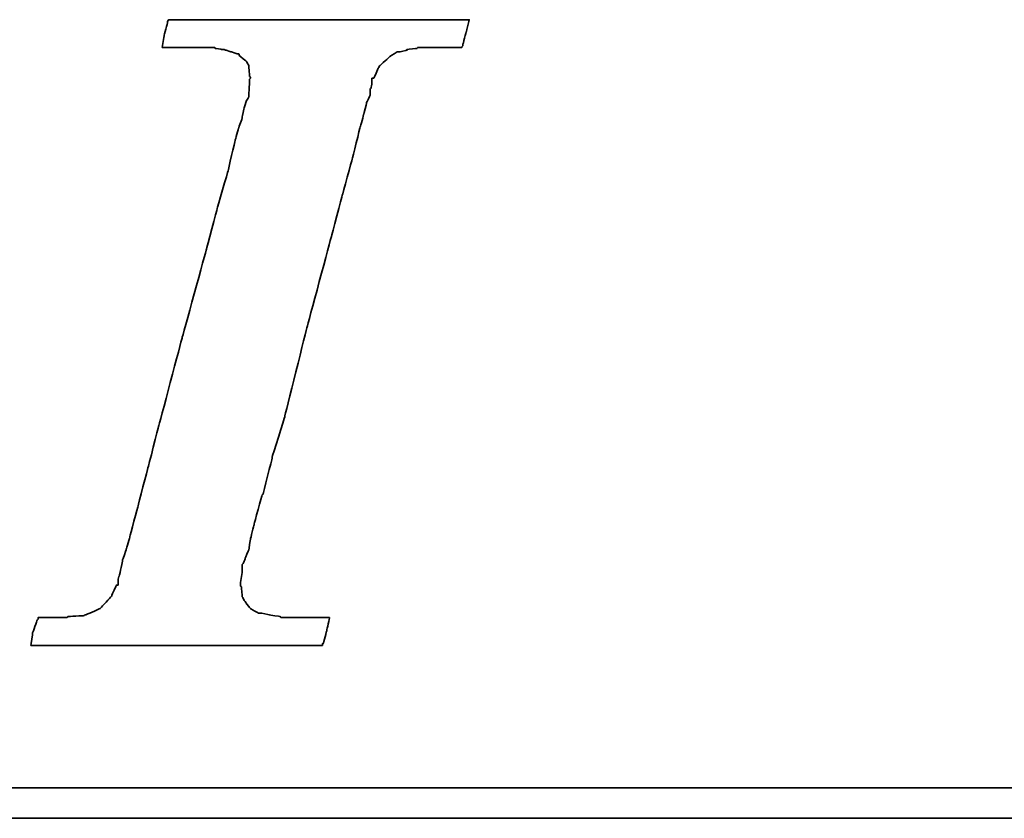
# Model space of a CAD drawing. Header units: millimetres. Extents: x 459 to 856, y -221 to -73.
# Tile 31 of 49: x 757.84 to 765.14, y -178.42 to -172.51. Entities that reach past the tile are written whole.
import ezdxf

# ---------------------------------------------------------------- set-up
doc = ezdxf.new("R2010")
doc.units = ezdxf.units.MM
doc.layers.add('DIM', color=4, linetype='CONTINUOUS')
doc.layers.add('layer 1', color=7, linetype='CONTINUOUS')

# ---------------------------------------------------------------- blocks, each defined once
blk = doc.blocks.new('TBI MOTION logo(完整正式版)')
at = {"layer": 'layer 1', "color": 22, "lineweight": 35}
for points, knots in [([(-40.59125, -7.94375), (-40.59125, -7.94375), (-40.97375, -7.94375), (-40.97375, -7.94375), (-40.97375, -7.94375), (-40.97375, -7.94375), (-41.38125, -7.94375), (-41.38125, -7.94375), (-41.38125, -7.94375), (-41.38125, -7.94375), (-41.54875, -7.94375), (-41.54875, -7.94375), (-41.54875, -7.94375), (-41.54875, -7.94375), (-41.59875, -7.94375), (-41.59875, -7.94375), (-41.59875, -7.94375), (-41.59875, -7.94375), (-41.88375, -7.94375), (-41.88375, -7.94375), (-41.88375, -7.94375), (-41.88375, -7.94375), (-41.90875, -7.91875), (-41.90875, -7.91875), (-41.90875, -7.91875), (-41.90875, -7.91875), (-42.19875, -7.87125), (-42.19875, -7.87125), (-42.19875, -7.87125), (-42.19875, -7.87125), (-42.43875, -7.82375), (-42.43875, -7.82375), (-42.43875, -7.82375), (-42.43875, -7.82375), (-42.45875, -7.82375), (-42.45875, -7.82375), (-42.45875, -7.82375), (-42.45875, -7.82375), (-42.48625, -7.82375), (-42.48625, -7.82375), (-42.48625, -7.82375), (-42.48625, -7.82375), (-42.67625, -7.72375), (-42.67625, -7.72375), (-42.67625, -7.72375), (-42.67625, -7.72375), (-42.70125, -7.70375), (-42.70125, -7.70375), (-42.70125, -7.70375), (-42.70125, -7.70375), (-42.72375, -7.67875), (-42.72375, -7.67875), (-42.72375, -7.67875), (-42.72375, -7.67875), (-42.86875, -7.48875), (-42.86875, -7.48875), (-42.86875, -7.48875), (-42.86875, -7.48875), (-42.89375, -7.43875), (-42.89375, -7.43875), (-42.89375, -7.43875), (-42.89375, -7.43875), (-42.91875, -7.38875), (-42.91875, -7.38875), (-42.91875, -7.38875), (-42.91875, -7.38875), (-42.93875, -7.12875), (-42.93875, -7.12875), (-42.93875, -7.12875), (-42.93875, -7.12875), (-42.96375, -7.10375), (-42.96375, -7.10375), (-42.96375, -7.10375), (-42.96375, -7.10375), (-42.96375, -7.05375), (-42.96375, -7.05375), (-42.96375, -7.05375), (-42.96375, -7.05375), (-42.96375, -7.00875), (-42.96375, -7.00875), (-42.96375, -7.00875), (-42.96375, -7.00875), (-42.91875, -6.69625), (-42.91875, -6.69625), (-42.91875, -6.69625), (-42.91875, -6.69625), (-42.91875, -6.62375), (-42.91875, -6.62375), (-42.91875, -6.62375), (-42.91875, -6.62375), (-42.91875, -6.59625), (-42.91875, -6.59625), (-42.91875, -6.59625), (-42.91875, -6.59625), (-42.91875, -6.57375), (-42.91875, -6.57375), (-42.91875, -6.57375), (-42.91875, -6.57375), (-42.91875, -6.52875), (-42.91875, -6.52875), (-42.91875, -6.52875), (-42.91875, -6.52875), (-42.89375, -6.50375), (-42.89375, -6.50375), (-42.89375, -6.50375), (-42.89375, -6.50375), (-42.84375, -6.38375), (-42.84375, -6.38375), (-42.84375, -6.38375), (-42.84375, -6.38375), (-42.84375, -6.35875), (-42.84375, -6.35875), (-42.84375, -6.35875), (-42.84375, -6.35875), (-42.74625, -6.14375), (-42.74625, -6.14375), (-42.74625, -6.14375), (-42.74625, -6.14375), (-42.70125, -5.85375), (-42.70125, -5.85375), (-42.70125, -5.85375), (-42.70125, -5.85375), (-42.60375, -5.47125), (-42.60375, -5.47125), (-42.60375, -5.47125), (-42.60375, -5.47125), (-42.60375, -5.44875), (-42.60375, -5.44875), (-42.60375, -5.44875), (-42.60375, -5.44875), (-42.38875, -4.67875), (-42.38875, -4.67875), (-42.38875, -4.67875), (-42.38875, -4.67875), (-42.36375, -4.65375), (-42.36375, -4.65375), (-42.36375, -4.65375), (-42.36375, -4.65375), (-42.12375, -3.69625), (-42.12375, -3.69625), (-42.12375, -3.69625), (-42.12375, -3.69625), (-42.12375, -3.67374), (-42.12375, -3.67374), (-42.12375, -3.67374), (-42.12375, -3.67374), (-41.78875, -2.59374), (-41.78875, -2.59374), (-41.78875, -2.59374), (-41.78875, -2.59374), (-41.18875, -0.19375), (-41.18875, -0.19375), (-41.18875, -0.19375), (-41.18875, -0.19375), (-40.54375, 2.20624), (-40.54375, 2.20624), (-40.54375, 2.20624), (-40.54375, 2.20624), (-40.25375, 3.30875), (-40.25375, 3.30875), (-40.25375, 3.30875), (-40.25375, 3.30875), (-39.98875, 4.27125), (-39.98875, 4.27125), (-39.98875, 4.27125), (-39.98875, 4.27125), (-39.77375, 5.13125), (-39.77375, 5.13125), (-39.77375, 5.13125), (-39.77375, 5.13125), (-39.67875, 5.47125), (-39.67875, 5.47125), (-39.67875, 5.47125), (-39.67875, 5.47125), (-39.60375, 5.75625), (-39.60375, 5.75625), (-39.60375, 5.75625), (-39.60375, 5.75625), (-39.60375, 5.78125), (-39.60375, 5.78125), (-39.60375, 5.78125), (-39.60375, 5.78125), (-39.50875, 5.97125), (-39.50875, 5.97125), (-39.50875, 5.97125), (-39.50875, 5.97125), (-39.50875, 6.13875), (-39.50875, 6.13875), (-39.50875, 6.13875), (-39.50875, 6.13875), (-39.48625, 6.16625), (-39.48625, 6.16625), (-39.48625, 6.16625), (-39.48625, 6.16625), (-39.46125, 6.28625), (-39.46125, 6.28625), (-39.46125, 6.28625), (-39.46125, 6.28625), (-39.46125, 6.42625), (-39.46125, 6.42625), (-39.46125, 6.42625), (-39.46125, 6.42625), (-39.41375, 6.42625), (-39.41375, 6.42625), (-39.41375, 6.42625), (-39.41375, 6.42625), (-39.29375, 6.69125), (-39.29375, 6.69125), (-39.29375, 6.69125), (-39.29375, 6.69125), (-39.26875, 6.74125), (-39.26875, 6.74125), (-39.26875, 6.74125), (-39.26875, 6.74125), (-39.24375, 6.76625), (-39.24375, 6.76625), (-39.24375, 6.76625), (-39.24375, 6.76625), (-38.98375, 7.00624), (-38.98375, 7.00624), (-38.98375, 7.00624), (-38.98375, 7.00624), (-38.95625, 7.02624), (-38.95625, 7.02624), (-38.95625, 7.02624), (-38.95625, 7.02624), (-38.78875, 7.12624), (-38.78875, 7.12624), (-38.78875, 7.12624), (-38.78875, 7.12624), (-38.76375, 7.12624), (-38.76375, 7.12624), (-38.76375, 7.12624), (-38.76375, 7.12624), (-38.74375, 7.12624), (-38.74375, 7.12624), (-38.74375, 7.12624), (-38.74375, 7.12624), (-38.52875, 7.17125), (-38.52875, 7.17125), (-38.52875, 7.17125), (-38.52875, 7.17125), (-38.52875, 7.19624), (-38.52875, 7.19624), (-38.52875, 7.19624), (-38.52875, 7.19624), (-38.50375, 7.19624), (-38.50375, 7.19624), (-38.50375, 7.19624), (-38.50375, 7.19624), (-38.26125, 7.21875), (-38.26125, 7.21875), (-38.26125, 7.21875), (-38.26125, 7.21875), (-38.23875, 7.24624), (-38.23875, 7.24624), (-38.23875, 7.24624), (-38.23875, 7.24624), (-38.21625, 7.24624), (-38.21625, 7.24624), (-38.21625, 7.24624), (-38.21625, 7.24624), (-38.18875, 7.24624), (-38.18875, 7.24624), (-38.18875, 7.24624), (-38.18875, 7.24624), (-37.90375, 7.24624), (-37.90375, 7.24624), (-37.90375, 7.24624), (-37.90375, 7.24624), (-37.85375, 7.24624), (-37.85375, 7.24624), (-37.85375, 7.24624), (-37.85375, 7.24624), (-37.75875, 7.24624), (-37.75875, 7.24624), (-37.75875, 7.24624), (-37.75875, 7.24624), (-37.42375, 7.24624), (-37.42375, 7.24624), (-37.42375, 7.24624), (-37.42375, 7.24624), (-37.08875, 7.24624), (-37.08875, 7.24624), (-37.08875, 7.24624), (-37.08875, 7.24624), (-37.06375, 7.24624), (-37.06375, 7.24624), (-37.06375, 7.24624), (-37.06375, 7.24624), (-37.06375, 7.26624), (-37.06375, 7.26624), (-37.06375, 7.26624), (-37.06375, 7.26624), (-37.03875, 7.29125), (-37.03875, 7.29125), (-37.03875, 7.29125), (-37.03875, 7.29125), (-37.03875, 7.31625), (-37.03875, 7.31625), (-37.03875, 7.31625), (-37.03875, 7.31625), (-36.94125, 7.67625), (-36.94125, 7.67625), (-36.94125, 7.67625), (-36.94125, 7.67625), (-36.86875, 7.98625), (-36.86875, 7.98625), (-36.86875, 7.98625), (-36.86875, 7.98625), (-36.98875, 7.98625), (-36.98875, 7.98625), (-36.98875, 7.98625), (-36.98875, 7.98625), (-37.42375, 7.98625), (-37.42375, 7.98625), (-37.42375, 7.98625), (-37.42375, 7.98625), (-37.94875, 7.98625), (-37.94875, 7.98625), (-37.94875, 7.98625), (-37.94875, 7.98625), (-38.57375, 7.98625), (-38.57375, 7.98625), (-38.57375, 7.98625), (-38.57375, 7.98625), (-39.29375, 7.98625), (-39.29375, 7.98625), (-39.29375, 7.98625), (-39.29375, 7.98625), (-40.82875, 7.98625), (-40.82875, 7.98625), (-40.82875, 7.98625), (-40.82875, 7.98625), (-42.36375, 7.98625), (-42.36375, 7.98625), (-42.36375, 7.98625), (-42.36375, 7.98625), (-43.08375, 7.98625), (-43.08375, 7.98625), (-43.08375, 7.98625), (-43.08375, 7.98625), (-43.70875, 7.98625), (-43.70875, 7.98625), (-43.70875, 7.98625), (-43.70875, 7.98625), (-44.23375, 7.98625), (-44.23375, 7.98625), (-44.23375, 7.98625), (-44.23375, 7.98625), (-44.66875, 7.98625), (-44.66875, 7.98625), (-44.66875, 7.98625), (-44.66875, 7.98625), (-44.88375, 7.98625), (-44.88375, 7.98625), (-44.88375, 7.98625), (-44.88375, 7.98625), (-44.90875, 7.94125), (-44.90875, 7.94125), (-44.90875, 7.94125), (-44.90875, 7.94125), (-44.90875, 7.91625), (-44.90875, 7.91625), (-44.90875, 7.91625), (-44.90875, 7.91625), (-45.00375, 7.55625), (-45.00375, 7.55625), (-45.00375, 7.55625), (-45.00375, 7.55625), (-45.05375, 7.24624), (-45.05375, 7.24624), (-45.05375, 7.24624), (-45.05375, 7.24624), (-44.61875, 7.24624), (-44.61875, 7.24624), (-44.61875, 7.24624), (-44.61875, 7.24624), (-44.11375, 7.24624), (-44.11375, 7.24624), (-44.11375, 7.24624), (-44.11375, 7.24624), (-43.99375, 7.24624), (-43.99375, 7.24624), (-43.99375, 7.24624), (-43.99375, 7.24624), (-43.94625, 7.24624), (-43.94625, 7.24624), (-43.94625, 7.24624), (-43.94625, 7.24624), (-43.92374, 7.24624), (-43.92374, 7.24624), (-43.92374, 7.24624), (-43.92374, 7.24624), (-43.65875, 7.24624), (-43.65875, 7.24624), (-43.65875, 7.24624), (-43.65875, 7.24624), (-43.63875, 7.21875), (-43.63875, 7.21875), (-43.63875, 7.21875), (-43.63875, 7.21875), (-43.46875, 7.19624), (-43.46875, 7.19624), (-43.46875, 7.19624), (-43.46875, 7.19624), (-43.39875, 7.19624), (-43.39875, 7.19624), (-43.39875, 7.19624), (-43.39875, 7.19624), (-43.37125, 7.17125), (-43.37125, 7.17125), (-43.37125, 7.17125), (-43.37125, 7.17125), (-43.34875, 7.17125), (-43.34875, 7.17125), (-43.34875, 7.17125), (-43.34875, 7.17125), (-43.20375, 7.12624), (-43.20375, 7.12624), (-43.20375, 7.12624), (-43.20375, 7.12624), (-43.05875, 7.07624), (-43.05875, 7.07624), (-43.05875, 7.07624), (-43.05875, 7.07624), (-43.01375, 7.07624), (-43.01375, 7.07624), (-43.01375, 7.07624), (-43.01375, 7.07624), (-42.98875, 7.02624), (-42.98875, 7.02624), (-42.98875, 7.02624), (-42.98875, 7.02624), (-42.79875, 6.86125), (-42.79875, 6.86125), (-42.79875, 6.86125), (-42.79875, 6.86125), (-42.77375, 6.81125), (-42.77375, 6.81125), (-42.77375, 6.81125), (-42.77375, 6.81125), (-42.74625, 6.76625), (-42.74625, 6.76625), (-42.74625, 6.76625), (-42.74625, 6.76625), (-42.72375, 6.47625), (-42.72375, 6.47625), (-42.72375, 6.47625), (-42.72375, 6.47625), (-42.70125, 6.45124), (-42.70125, 6.45124), (-42.70125, 6.45124), (-42.70125, 6.45124), (-42.70125, 6.42625), (-42.70125, 6.42625), (-42.70125, 6.42625), (-42.70125, 6.42625), (-42.72375, 6.40625), (-42.72375, 6.40625), (-42.72375, 6.40625), (-42.72375, 6.40625), (-42.74625, 5.97125), (-42.74625, 5.97125), (-42.74625, 5.97125), (-42.74625, 5.97125), (-42.74625, 5.94625), (-42.74625, 5.94625), (-42.74625, 5.94625), (-42.74625, 5.94625), (-42.74625, 5.92625), (-42.74625, 5.92625), (-42.74625, 5.92625), (-42.74625, 5.92625), (-42.77375, 5.87625), (-42.77375, 5.87625), (-42.77375, 5.87625), (-42.77375, 5.87625), (-42.81875, 5.80625), (-42.81875, 5.80625), (-42.81875, 5.80625), (-42.81875, 5.80625), (-42.86875, 5.63625), (-42.86875, 5.63625), (-42.86875, 5.63625), (-42.86875, 5.63625), (-42.91875, 5.39625), (-42.91875, 5.39625), (-42.91875, 5.39625), (-42.91875, 5.39625), (-42.91875, 5.37124), (-42.91875, 5.37124), (-42.91875, 5.37124), (-42.91875, 5.37124), (-43.01375, 5.10874), (-43.01375, 5.10874), (-43.01375, 5.10874), (-43.01375, 5.10874), (-43.10875, 4.77124), (-43.10875, 4.77124), (-43.10875, 4.77124), (-43.10875, 4.77124), (-43.29875, 3.95625), (-43.29875, 3.95625), (-43.29875, 3.95625), (-43.29875, 3.95625), (-43.58875, 2.95125), (-43.58875, 2.95125), (-43.58875, 2.95125), (-43.58875, 2.95125), (-43.87375, 1.87125), (-43.87375, 1.87125), (-43.87375, 1.87125), (-43.87375, 1.87125), (-44.52625, -0.50374), (-44.52625, -0.50374), (-44.52625, -0.50374), (-44.52625, -0.50374), (-45.14875, -2.85375), (-45.14875, -2.85375), (-45.14875, -2.85375), (-45.14875, -2.85375), (-45.43375, -3.95875), (-45.43375, -3.95875), (-45.43375, -3.95875), (-45.43375, -3.95875), (-45.69875, -4.96875), (-45.69875, -4.96875), (-45.69875, -4.96875), (-45.69875, -4.96875), (-45.91375, -5.78375), (-45.91375, -5.78375), (-45.91375, -5.78375), (-45.91375, -5.78375), (-46.01375, -6.11875), (-46.01375, -6.11875), (-46.01375, -6.11875), (-46.01375, -6.11875), (-46.01375, -6.14375), (-46.01375, -6.14375), (-46.01375, -6.14375), (-46.01375, -6.14375), (-46.10875, -6.40875), (-46.10875, -6.40875), (-46.10875, -6.40875), (-46.10875, -6.40875), (-46.15375, -6.64875), (-46.15375, -6.64875), (-46.15375, -6.64875), (-46.15375, -6.64875), (-46.20375, -6.83875), (-46.20375, -6.83875), (-46.20375, -6.83875), (-46.20375, -6.83875), (-46.22875, -6.93375), (-46.22875, -6.93375), (-46.22875, -6.93375), (-46.22875, -6.93375), (-46.22875, -7.07875), (-46.22875, -7.07875), (-46.22875, -7.07875), (-46.22875, -7.07875), (-46.27375, -7.07875), (-46.27375, -7.07875), (-46.27375, -7.07875), (-46.27375, -7.07875), (-46.39375, -7.34375), (-46.39375, -7.34375), (-46.39375, -7.34375), (-46.39375, -7.34375), (-46.39375, -7.36875), (-46.39375, -7.36875), (-46.39375, -7.36875), (-46.39375, -7.36875), (-46.42125, -7.38875), (-46.42125, -7.38875), (-46.42125, -7.38875), (-46.42125, -7.38875), (-46.68375, -7.67875), (-46.68375, -7.67875), (-46.68375, -7.67875), (-46.68375, -7.67875), (-46.70875, -7.70375), (-46.70875, -7.70375), (-46.70875, -7.70375), (-46.70875, -7.70375), (-46.75375, -7.72375), (-46.75375, -7.72375), (-46.75375, -7.72375), (-46.75375, -7.72375), (-47.08875, -7.87125), (-47.08875, -7.87125), (-47.08875, -7.87125), (-47.08875, -7.87125), (-47.11625, -7.87125), (-47.11625, -7.87125), (-47.11625, -7.87125), (-47.11625, -7.87125), (-47.13875, -7.89375), (-47.13875, -7.89375), (-47.13875, -7.89375), (-47.13875, -7.89375), (-47.56875, -7.91875), (-47.56875, -7.91875), (-47.56875, -7.91875), (-47.56875, -7.91875), (-47.59625, -7.94375), (-47.59625, -7.94375), (-47.59625, -7.94375), (-47.59625, -7.94375), (-47.64375, -7.94375), (-47.64375, -7.94375), (-47.64375, -7.94375), (-47.64375, -7.94375), (-47.73625, -7.94375), (-47.73625, -7.94375), (-47.73625, -7.94375), (-47.73625, -7.94375), (-48.07375, -7.94375), (-48.07375, -7.94375), (-48.07375, -7.94375), (-48.07375, -7.94375), (-48.36125, -7.94375), (-48.36125, -7.94375), (-48.36125, -7.94375), (-48.36125, -7.94375), (-48.36125, -7.96625), (-48.36125, -7.96625), (-48.36125, -7.96625), (-48.36125, -7.96625), (-48.36125, -7.99125), (-48.36125, -7.99125), (-48.36125, -7.99125), (-48.36125, -7.99125), (-48.38875, -8.01375), (-48.38875, -8.01375), (-48.38875, -8.01375), (-48.38875, -8.01375), (-48.50875, -8.34875), (-48.50875, -8.34875), (-48.50875, -8.34875), (-48.50875, -8.34875), (-48.55375, -8.68625), (-48.55375, -8.68625), (-48.55375, -8.68625), (-48.55375, -8.68625), (-48.45875, -8.68625), (-48.45875, -8.68625), (-48.45875, -8.68625), (-48.45875, -8.68625), (-48.07375, -8.68625), (-48.07375, -8.68625), (-48.07375, -8.68625), (-48.07375, -8.68625), (-47.52375, -8.68625), (-47.52375, -8.68625), (-47.52375, -8.68625), (-47.52375, -8.68625), (-46.92375, -8.68625), (-46.92375, -8.68625), (-46.92375, -8.68625), (-46.92375, -8.68625), (-46.25375, -8.68625), (-46.25375, -8.68625), (-46.25375, -8.68625), (-46.25375, -8.68625), (-46.20375, -8.68625), (-46.20375, -8.68625), (-46.20375, -8.68625), (-46.20375, -8.68625), (-44.71375, -8.68625), (-44.71375, -8.68625), (-44.71375, -8.68625), (-44.71375, -8.68625), (-43.22875, -8.68625), (-43.22875, -8.68625), (-43.22875, -8.68625), (-43.22875, -8.68625), (-42.55875, -8.68625), (-42.55875, -8.68625), (-42.55875, -8.68625), (-42.55875, -8.68625), (-42.50875, -8.68625), (-42.50875, -8.68625), (-42.50875, -8.68625), (-42.50875, -8.68625), (-41.93375, -8.68625), (-41.93375, -8.68625), (-41.93375, -8.68625), (-41.93375, -8.68625), (-41.38125, -8.68625), (-41.38125, -8.68625), (-41.38125, -8.68625), (-41.38125, -8.68625), (-40.97375, -8.68625), (-40.97375, -8.68625), (-40.97375, -8.68625), (-40.97375, -8.68625), (-40.78125, -8.68625), (-40.78125, -8.68625), (-40.78125, -8.68625), (-40.78125, -8.68625), (-40.78125, -8.63875), (-40.78125, -8.63875), (-40.78125, -8.63875), (-40.78125, -8.63875), (-40.75875, -8.63875), (-40.75875, -8.63875), (-40.75875, -8.63875), (-40.75875, -8.63875), (-40.66375, -8.27875), (-40.66375, -8.27875), (-40.66375, -8.27875), (-40.66375, -8.27875), (-40.59125, -7.94375), (-40.59125, -7.94375)], [0, 0, 0, 0, 0.00558659, 0.00558659, 0.00558659, 0.0055866, 0.01117318, 0.01117318, 0.01117318, 0.01117319, 0.01675978, 0.01675978, 0.01675978, 0.01675979, 0.02234637, 0.02234637, 0.02234637, 0.02234638, 0.02793296, 0.02793296, 0.02793296, 0.02793297, 0.03351955, 0.03351955, 0.03351955, 0.03351956, 0.03910615, 0.03910615, 0.03910615, 0.03910616, 0.04469274, 0.04469274, 0.04469274, 0.04469275, 0.05027933, 0.05027933, 0.05027933, 0.05027934, 0.05586592, 0.05586592, 0.05586592, 0.05586593, 0.06145251, 0.06145251, 0.06145251, 0.06145252, 0.06703911, 0.06703911, 0.06703911, 0.06703912, 0.0726257, 0.0726257, 0.0726257, 0.07262571, 0.07821229, 0.07821229, 0.07821229, 0.0782123, 0.08379888, 0.08379888, 0.08379888, 0.08379889, 0.08938547, 0.08938547, 0.08938547, 0.08938548, 0.09497207, 0.09497207, 0.09497207, 0.09497208, 0.10055866, 0.10055866, 0.10055866, 0.10055867, 0.10614525, 0.10614525, 0.10614525, 0.10614526, 0.11173184, 0.11173184, 0.11173184, 0.11173185, 0.11731844, 0.11731844, 0.11731844, 0.11731845, 0.12290503, 0.12290503, 0.12290503, 0.12290504, 0.12849162, 0.12849162, 0.12849162, 0.12849163, 0.13407821, 0.13407821, 0.13407821, 0.13407822, 0.1396648, 0.1396648, 0.1396648, 0.13966481, 0.1452514, 0.1452514, 0.1452514, 0.14525141, 0.15083799, 0.15083799, 0.15083799, 0.150838, 0.15642458, 0.15642458, 0.15642458, 0.15642459, 0.16201117, 0.16201117, 0.16201117, 0.16201118, 0.16759777, 0.16759777, 0.16759777, 0.16759778, 0.17318436, 0.17318436, 0.17318436, 0.17318437, 0.17877095, 0.17877095, 0.17877095, 0.17877096, 0.18435754, 0.18435754, 0.18435754, 0.18435755, 0.18994413, 0.18994413, 0.18994413, 0.18994414, 0.19553073, 0.19553073, 0.19553073, 0.19553074, 0.20111732, 0.20111732, 0.20111732, 0.20111733, 0.20670391, 0.20670391, 0.20670391, 0.20670392, 0.2122905, 0.2122905, 0.2122905, 0.21229051, 0.21787709, 0.21787709, 0.21787709, 0.2178771, 0.22346369, 0.22346369, 0.22346369, 0.2234637, 0.22905028, 0.22905028, 0.22905028, 0.22905029, 0.23463687, 0.23463687, 0.23463687, 0.23463688, 0.24022346, 0.24022346, 0.24022346, 0.24022347, 0.24581006, 0.24581006, 0.24581006, 0.24581007, 0.25139665, 0.25139665, 0.25139665, 0.25139666, 0.25698324, 0.25698324, 0.25698324, 0.25698325, 0.26256983, 0.26256983, 0.26256983, 0.26256984, 0.26815642, 0.26815642, 0.26815642, 0.26815643, 0.27374302, 0.27374302, 0.27374302, 0.27374303, 0.27932961, 0.27932961, 0.27932961, 0.27932962, 0.2849162, 0.2849162, 0.2849162, 0.28491621, 0.29050279, 0.29050279, 0.29050279, 0.2905028, 0.29608939, 0.29608939, 0.29608939, 0.2960894, 0.30167598, 0.30167598, 0.30167598, 0.30167599, 0.30726257, 0.30726257, 0.30726257, 0.30726258, 0.31284916, 0.31284916, 0.31284916, 0.31284917, 0.31843575, 0.31843575, 0.31843575, 0.31843576, 0.32402235, 0.32402235, 0.32402235, 0.32402236, 0.32960894, 0.32960894, 0.32960894, 0.32960895, 0.33519553, 0.33519553, 0.33519553, 0.33519554, 0.34078212, 0.34078212, 0.34078212, 0.34078213, 0.34636872, 0.34636872, 0.34636872, 0.34636873, 0.35195531, 0.35195531, 0.35195531, 0.35195532, 0.3575419, 0.3575419, 0.3575419, 0.35754191, 0.36312849, 0.36312849, 0.36312849, 0.3631285, 0.36871508, 0.36871508, 0.36871508, 0.36871509, 0.37430168, 0.37430168, 0.37430168, 0.37430169, 0.37988827, 0.37988827, 0.37988827, 0.37988828, 0.38547486, 0.38547486, 0.38547486, 0.38547487, 0.39106145, 0.39106145, 0.39106145, 0.39106146, 0.39664804, 0.39664804, 0.39664804, 0.39664805, 0.40223464, 0.40223464, 0.40223464, 0.40223465, 0.40782123, 0.40782123, 0.40782123, 0.40782124, 0.41340782, 0.41340782, 0.41340782, 0.41340783, 0.41899441, 0.41899441, 0.41899441, 0.41899442, 0.42458101, 0.42458101, 0.42458101, 0.42458102, 0.4301676, 0.4301676, 0.4301676, 0.43016761, 0.43575419, 0.43575419, 0.43575419, 0.4357542, 0.44134078, 0.44134078, 0.44134078, 0.44134079, 0.44692737, 0.44692737, 0.44692737, 0.44692738, 0.45251397, 0.45251397, 0.45251397, 0.45251398, 0.45810056, 0.45810056, 0.45810056, 0.45810057, 0.46368715, 0.46368715, 0.46368715, 0.46368716, 0.46927374, 0.46927374, 0.46927374, 0.46927375, 0.47486034, 0.47486034, 0.47486034, 0.47486035, 0.48044693, 0.48044693, 0.48044693, 0.48044694, 0.48603352, 0.48603352, 0.48603352, 0.48603353, 0.49162011, 0.49162011, 0.49162011, 0.49162012, 0.4972067, 0.4972067, 0.4972067, 0.49720671, 0.5027933, 0.5027933, 0.5027933, 0.50279331, 0.50837989, 0.50837989, 0.50837989, 0.5083799, 0.51396648, 0.51396648, 0.51396648, 0.51396649, 0.51955307, 0.51955307, 0.51955307, 0.51955308, 0.52513966, 0.52513966, 0.52513966, 0.52513967, 0.53072626, 0.53072626, 0.53072626, 0.53072627, 0.53631285, 0.53631285, 0.53631285, 0.53631286, 0.54189944, 0.54189944, 0.54189944, 0.54189945, 0.54748603, 0.54748603, 0.54748603, 0.54748604, 0.55307263, 0.55307263, 0.55307263, 0.55307264, 0.55865922, 0.55865922, 0.55865922, 0.55865923, 0.56424581, 0.56424581, 0.56424581, 0.56424582, 0.5698324, 0.5698324, 0.5698324, 0.56983241, 0.57541899, 0.57541899, 0.57541899, 0.575419, 0.58100559, 0.58100559, 0.58100559, 0.5810056, 0.58659218, 0.58659218, 0.58659218, 0.58659219, 0.59217877, 0.59217877, 0.59217877, 0.59217878, 0.59776536, 0.59776536, 0.59776536, 0.59776537, 0.60335196, 0.60335196, 0.60335196, 0.60335197, 0.60893855, 0.60893855, 0.60893855, 0.60893856, 0.61452514, 0.61452514, 0.61452514, 0.61452515, 0.62011173, 0.62011173, 0.62011173, 0.62011174, 0.62569832, 0.62569832, 0.62569832, 0.62569833, 0.63128492, 0.63128492, 0.63128492, 0.63128493, 0.63687151, 0.63687151, 0.63687151, 0.63687152, 0.6424581, 0.6424581, 0.6424581, 0.64245811, 0.64804469, 0.64804469, 0.64804469, 0.6480447, 0.65363128, 0.65363128, 0.65363128, 0.65363129, 0.65921788, 0.65921788, 0.65921788, 0.65921789, 0.66480447, 0.66480447, 0.66480447, 0.66480448, 0.67039106, 0.67039106, 0.67039106, 0.67039107, 0.67597765, 0.67597765, 0.67597765, 0.67597766, 0.68156425, 0.68156425, 0.68156425, 0.68156426, 0.68715084, 0.68715084, 0.68715084, 0.68715085, 0.69273743, 0.69273743, 0.69273743, 0.69273744, 0.69832402, 0.69832402, 0.69832402, 0.69832403, 0.70391061, 0.70391061, 0.70391061, 0.70391062, 0.70949721, 0.70949721, 0.70949721, 0.70949722, 0.7150838, 0.7150838, 0.7150838, 0.71508381, 0.72067039, 0.72067039, 0.72067039, 0.7206704, 0.72625698, 0.72625698, 0.72625698, 0.72625699, 0.73184358, 0.73184358, 0.73184358, 0.73184359, 0.73743017, 0.73743017, 0.73743017, 0.73743018, 0.74301676, 0.74301676, 0.74301676, 0.74301677, 0.74860335, 0.74860335, 0.74860335, 0.74860336, 0.75418994, 0.75418994, 0.75418994, 0.75418995, 0.75977654, 0.75977654, 0.75977654, 0.75977655, 0.76536313, 0.76536313, 0.76536313, 0.76536314, 0.77094972, 0.77094972, 0.77094972, 0.77094973, 0.77653631, 0.77653631, 0.77653631, 0.77653632, 0.78212291, 0.78212291, 0.78212291, 0.78212292, 0.7877095, 0.7877095, 0.7877095, 0.78770951, 0.79329609, 0.79329609, 0.79329609, 0.7932961, 0.79888268, 0.79888268, 0.79888268, 0.79888269, 0.80446927, 0.80446927, 0.80446927, 0.80446928, 0.81005587, 0.81005587, 0.81005587, 0.81005588, 0.81564246, 0.81564246, 0.81564246, 0.81564247, 0.82122905, 0.82122905, 0.82122905, 0.82122906, 0.82681564, 0.82681564, 0.82681564, 0.82681565, 0.83240223, 0.83240223, 0.83240223, 0.83240224, 0.83798883, 0.83798883, 0.83798883, 0.83798884, 0.84357542, 0.84357542, 0.84357542, 0.84357543, 0.84916201, 0.84916201, 0.84916201, 0.84916202, 0.8547486, 0.8547486, 0.8547486, 0.85474861, 0.8603352, 0.8603352, 0.8603352, 0.86033521, 0.86592179, 0.86592179, 0.86592179, 0.8659218, 0.87150838, 0.87150838, 0.87150838, 0.87150839, 0.87709497, 0.87709497, 0.87709497, 0.87709498, 0.88268156, 0.88268156, 0.88268156, 0.88268157, 0.88826816, 0.88826816, 0.88826816, 0.88826817, 0.89385475, 0.89385475, 0.89385475, 0.89385476, 0.89944134, 0.89944134, 0.89944134, 0.89944135, 0.90502793, 0.90502793, 0.90502793, 0.90502794, 0.91061453, 0.91061453, 0.91061453, 0.91061454, 0.91620112, 0.91620112, 0.91620112, 0.91620113, 0.92178771, 0.92178771, 0.92178771, 0.92178772, 0.9273743, 0.9273743, 0.9273743, 0.92737431, 0.93296089, 0.93296089, 0.93296089, 0.9329609, 0.93854749, 0.93854749, 0.93854749, 0.9385475, 0.94413408, 0.94413408, 0.94413408, 0.94413409, 0.94972067, 0.94972067, 0.94972067, 0.94972068, 0.95530726, 0.95530726, 0.95530726, 0.95530727, 0.96089385, 0.96089385, 0.96089385, 0.96089386, 0.96648045, 0.96648045, 0.96648045, 0.96648046, 0.97206704, 0.97206704, 0.97206704, 0.97206705, 0.97765363, 0.97765363, 0.97765363, 0.97765364, 0.98324022, 0.98324022, 0.98324022, 0.98324023, 0.98882682, 0.98882682, 0.98882682, 0.98882683, 0.99441341, 0.99441341, 0.99441341, 0.99441342, 1, 1, 1, 1]), ([(75.90875, -9.47875), (75.90875, -9.47875), (75.90875, -12.28625), (75.90875, -12.28625), (75.90875, -12.28625), (75.90875, -12.28625), (75.90875, -12.47875), (75.90875, -12.47875), (75.90875, -12.47875), (75.90875, -12.47875), (75.71625, -12.47875), (75.71625, -12.47875), (75.71625, -12.47875), (75.71625, -12.47875), (-88.32875, -12.47875), (-88.32875, -12.47875), (-88.32875, -12.47875), (-88.32875, -12.47875), (-88.32875, -13.29375), (-88.32875, -13.29375), (-88.32875, -13.29375), (-88.32875, -13.29375), (82.89125, -13.29375), (82.89125, -13.29375), (82.89125, -13.29375), (82.89125, -13.29375), (75.90875, -9.47875), (75.90875, -9.47875)], [0, 0, 0, 0, 0.14285714, 0.14285714, 0.14285714, 0.14285715, 0.28571429, 0.28571429, 0.28571429, 0.2857143, 0.42857143, 0.42857143, 0.42857143, 0.42857144, 0.57142857, 0.57142857, 0.57142857, 0.57142858, 0.71428571, 0.71428571, 0.71428571, 0.71428572, 0.85714286, 0.85714286, 0.85714286, 0.85714287, 1, 1, 1, 1])]:
    blk.add_open_spline(points, degree=3, knots=knots, dxfattribs=at)

msp = doc.modelspace()

# ---------------------------------------------------------------- block references
at = {"layer": 'DIM', "color": 7, "xscale": 0.2778823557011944, "yscale": 0.2778823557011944, "zscale": 0.2778823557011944}
msp.add_blockref('TBI MOTION logo(完整正式版)', (771.4191, -174.7296), dxfattribs=at)

doc.saveas('drawing.dxf')
